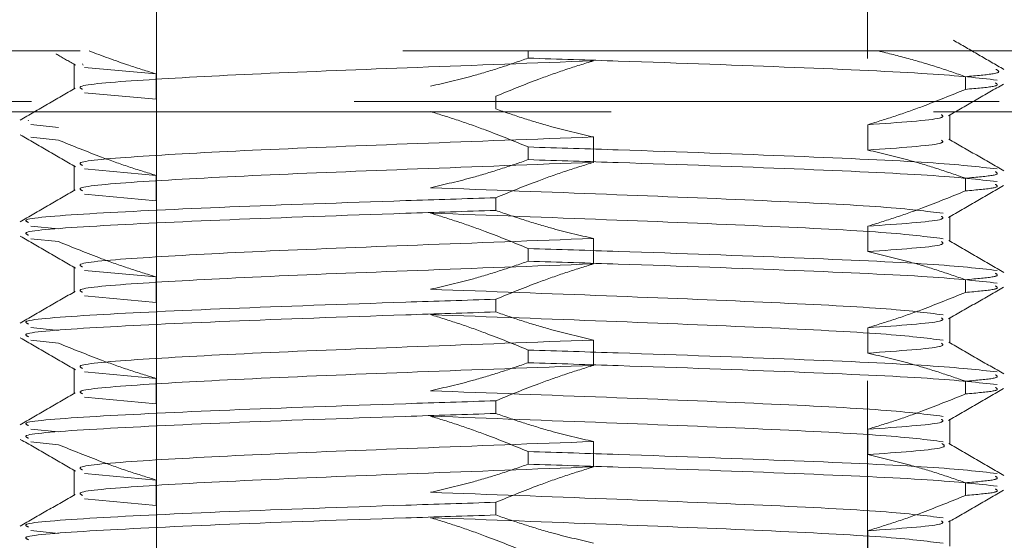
# Model space of a CAD drawing. Header units: millimetres. Extents: x 621 to 813, y 304 to 665.
# Tile 15 of 32: x 797.37 to 799.31, y 328.28 to 329.31. Entities that reach past the tile are written whole.
import ezdxf

# ---------------------------------------------------------------- set-up
doc = ezdxf.new("R2010")
doc.units = ezdxf.units.MM
doc.linetypes.add('HIDDEN', pattern=[1.905, 1.27, -0.635])

msp = doc.modelspace()

# ---------------------------------------------------------------- linework, layer by layer
at = {"color": 7, "linetype": 'HIDDEN', "lineweight": 18}
for p, q in [((797.6384, 331.2462), (797.6384, 327.3262)), ((799.0384, 327.3262), (799.0384, 330.1492)), ((796.2184, 329.2462), (800.4584, 329.2462)), ((798.3704, 329.2319), (798.3704, 329.2462)), ((797.4767, 329.2205), (797.4767, 329.1705)), ((797.4944, 329.2182), (797.493, 329.2206)), ((797.638, 329.2008), (797.4969, 329.2137)), ((797.638, 329.1508), (797.638, 329.2008)), ((799.2312, 329.1954), (799.2312, 329.1704)), ((796.1226, 329.1462), (800.5575, 329.1462)), ((797.638, 329.1508), (797.4969, 329.1637)), ((798.3064, 329.1319), (798.3064, 329.1569)), ((800.4384, 329.1262), (796.2384, 329.1262)), ((797.3868, 329.1081), (797.3857, 329.1099)), ((799.2002, 329.0705), (799.2002, 329.1205)), ((797.4456, 329.0954), (797.3912, 329.1012)), ((799.0388, 329.0508), (799.0388, 329.1008)), ((797.4456, 329.0704), (797.3912, 329.0762)), ((798.4988, 329.0766), (798.4988, 329.0266)), ((798.3704, 329.0319), (798.3704, 329.0569)), ((797.4767, 329.0205), (797.4767, 328.9705)), ((797.638, 329.0008), (797.4969, 329.0137)), ((797.638, 328.9508), (797.638, 329.0008)), ((799.2312, 328.9954), (799.2312, 328.9704)), ((797.638, 328.9508), (797.4969, 328.9637)), ((798.3064, 328.9319), (798.3064, 328.9569)), ((799.2002, 328.8705), (799.2002, 328.9205)), ((797.4456, 328.8954), (797.3912, 328.9012)), ((799.0388, 328.8508), (799.0388, 328.9008)), ((797.4456, 328.8704), (797.3912, 328.8762)), ((798.4988, 328.8766), (798.4988, 328.8266)), ((798.3704, 328.8319), (798.3704, 328.8569)), ((797.4767, 328.8205), (797.4767, 328.7705)), ((797.638, 328.8008), (797.4969, 328.8137)), ((797.638, 328.7508), (797.638, 328.8008)), ((799.2312, 328.7954), (799.2312, 328.7704)), ((797.638, 328.7508), (797.4969, 328.7637)), ((798.3064, 328.7319), (798.3064, 328.7569)), ((799.2002, 328.6705), (799.2002, 328.7205)), ((797.4456, 328.6954), (797.3912, 328.7012)), ((799.0388, 328.6508), (799.0388, 328.7008)), ((797.4456, 328.6704), (797.3912, 328.6762)), ((798.4988, 328.6766), (798.4988, 328.6266)), ((798.3704, 328.6319), (798.3704, 328.6569)), ((797.4767, 328.6205), (797.4767, 328.5705)), ((797.638, 328.6008), (797.4969, 328.6137)), ((797.638, 328.5508), (797.638, 328.6008)), ((799.2312, 328.5954), (799.2312, 328.5704)), ((797.638, 328.5508), (797.4969, 328.5637)), ((798.3064, 328.5319), (798.3064, 328.5569)), ((799.2002, 328.4705), (799.2002, 328.5205)), ((797.4456, 328.4954), (797.3912, 328.5012)), ((799.0388, 328.4508), (799.0388, 328.5008)), ((797.4456, 328.4704), (797.3912, 328.4762)), ((798.4988, 328.4766), (798.4988, 328.4266)), ((798.3704, 328.4319), (798.3704, 328.4569)), ((797.4767, 328.4205), (797.4767, 328.3705)), ((797.638, 328.4008), (797.4969, 328.4137)), ((797.638, 328.3508), (797.638, 328.4008)), ((799.2312, 328.3954), (799.2312, 328.3704)), ((797.638, 328.3508), (797.4969, 328.3637)), ((798.3064, 328.3319), (798.3064, 328.3569)), ((799.2002, 328.2705), (799.2002, 328.3205)), ((797.4456, 328.2954), (797.3912, 328.3012)), ((799.0388, 328.2508), (799.0388, 328.3008))]:
    msp.add_line(p, q, dxfattribs=at)
for points, knots in [([(799.307, 329.2097), (799.2904, 329.2193), (799.2572, 329.2385), (799.224, 329.2577), (799.2074, 329.2673)], [0, 0, 0, 0, 0.500038, 1, 1, 1, 1]), ([(797.638, 329.2008), (797.62, 329.2063), (797.5755, 329.22), (797.5318, 329.2364), (797.5058, 329.2462)], [0, 0, 0, 0, 0.406614, 1, 1, 1, 1]), ([(799.2312, 329.1954), (799.2133, 329.2016), (799.176, 329.2145), (799.1188, 329.2317), (799.0794, 329.2413), (799.0596, 329.2462)], [0, 0, 0, 0, 0.316463, 0.658022, 1, 1, 1, 1]), ([(797.4409, 329.2402), (797.4419, 329.2396), (797.4547, 329.2322), (797.4674, 329.2248), (797.4792, 329.218)], [0, 0, 0, 0, 0.0799044, 1, 1, 1, 1]), ([(797.493, 329.1706), (797.4893, 329.1724), (797.4774, 329.1785), (797.5979, 329.1887), (797.8303, 329.2012), (798.1523, 329.2138), (798.3822, 329.2223), (798.4988, 329.2266)], [0, 0, 0, 0, 0.0996242, 0.3230561, 0.5464881, 0.76992, 1, 1, 1, 1]), ([(798.3704, 329.2319), (798.3525, 329.2257), (798.3167, 329.2134), (798.2527, 329.194), (798.2062, 329.1831), (798.1781, 329.1766)], [0, 0, 0, 0, 0.282643, 0.565293, 1, 1, 1, 1]), ([(798.4988, 329.2266), (798.4807, 329.221), (798.4446, 329.2098), (798.3803, 329.187), (798.3345, 329.1684), (798.3064, 329.1569)], [0, 0, 0, 0, 0.278221, 0.556433, 1, 1, 1, 1]), ([(799.2935, 329.1887), (799.257, 329.1928), (799.184, 329.2012), (798.907, 329.2136), (798.6154, 329.2241), (798.4299, 329.23), (798.3704, 329.2319)], [0, 0, 0, 0, 0.288036, 0.576072, 0.864108, 1, 1, 1, 1]), ([(799.2312, 329.1954), (799.2527, 329.1973), (799.306, 329.202), (799.2966, 329.2069), (799.2911, 329.2098)], [0, 0, 0, 0, 0.404944, 1, 1, 1, 1]), ([(797.4784, 329.1725), (797.4603, 329.162), (797.4241, 329.1411), (797.388, 329.1202), (797.3699, 329.1097)], [0, 0, 0, 0, 0.499956, 1, 1, 1, 1]), ([(799.0388, 329.1008), (799.0569, 329.1064), (799.093, 329.1175), (799.1573, 329.1403), (799.203, 329.159), (799.2312, 329.1704)], [0, 0, 0, 0, 0.278221, 0.556433, 1, 1, 1, 1]), ([(799.1978, 329.1181), (799.2159, 329.1286), (799.2521, 329.1495), (799.2883, 329.1705), (799.3064, 329.1809)], [0, 0, 0, 0, 0.499915, 1, 1, 1, 1]), ([(799.2312, 329.1704), (799.2532, 329.1723), (799.3011, 329.1765), (799.2939, 329.1808), (799.29, 329.1831)], [0, 0, 0, 0, 0.459975, 1, 1, 1, 1]), ([(798.1781, 329.1266), (798.1961, 329.121), (798.2322, 329.1098), (798.2965, 329.087), (798.3423, 329.0684), (798.3704, 329.0569)], [0, 0, 0, 0, 0.278221, 0.556433, 1, 1, 1, 1]), ([(798.3064, 329.1319), (798.3243, 329.1257), (798.3601, 329.1134), (798.4241, 329.094), (798.4706, 329.0831), (798.4988, 329.0766)], [0, 0, 0, 0, 0.282643, 0.565293, 1, 1, 1, 1]), ([(799.0388, 329.1008), (799.1003, 329.1051), (799.1949, 329.1117), (799.1867, 329.1183), (799.1838, 329.1206)], [0, 0, 0, 0, 0.650722, 1, 1, 1, 1]), ([(797.3704, 329.0809), (797.3885, 329.0705), (797.4247, 329.0495), (797.4609, 329.0286), (797.479, 329.0181)], [0, 0, 0, 0, 0.500085, 1, 1, 1, 1]), ([(797.638, 329.0008), (797.62, 329.0064), (797.5838, 329.0175), (797.5196, 329.0403), (797.4738, 329.059), (797.4456, 329.0704)], [0, 0, 0, 0, 0.278221, 0.556433, 1, 1, 1, 1]), ([(797.493, 329.0206), (797.4893, 329.0224), (797.4773, 329.0285), (797.5979, 329.0387), (797.8303, 329.0512), (798.1523, 329.0638), (798.3822, 329.0723), (798.4988, 329.0766)], [0, 0, 0, 0, 0.099904, 0.323267, 0.546629, 0.769992, 1, 1, 1, 1]), ([(799.0388, 329.0508), (799.1003, 329.0551), (799.195, 329.0617), (799.1867, 329.0683), (799.1838, 329.0706)], [0, 0, 0, 0, 0.65015, 1, 1, 1, 1]), ([(799.3069, 329.0097), (799.2889, 329.0202), (799.2527, 329.0411), (799.2166, 329.062), (799.1985, 329.0725)], [0, 0, 0, 0, 0.500044, 1, 1, 1, 1]), ([(799.2935, 329.0137), (799.257, 329.0178), (799.184, 329.0262), (798.907, 329.0386), (798.6154, 329.0491), (798.4299, 329.055), (798.3704, 329.0569)], [0, 0, 0, 0, 0.2880361, 0.5760723, 0.8641084, 1, 1, 1, 1]), ([(799.2312, 328.9954), (799.2133, 329.0016), (799.1774, 329.014), (799.1134, 329.0333), (799.067, 329.0442), (799.0388, 329.0508)], [0, 0, 0, 0, 0.282643, 0.565293, 1, 1, 1, 1]), ([(798.3704, 329.0319), (798.3525, 329.0257), (798.3167, 329.0134), (798.2527, 328.994), (798.2062, 328.9831), (798.1781, 328.9766)], [0, 0, 0, 0, 0.282643, 0.565293, 1, 1, 1, 1]), ([(799.2935, 328.9887), (799.257, 328.9928), (799.184, 329.0012), (798.907, 329.0136), (798.6154, 329.0241), (798.4299, 329.03), (798.3704, 329.0319)], [0, 0, 0, 0, 0.288036, 0.576072, 0.864108, 1, 1, 1, 1]), ([(797.493, 328.9706), (797.4893, 328.9724), (797.4774, 328.9785), (797.5979, 328.9887), (797.8303, 329.0012), (798.1523, 329.0138), (798.3822, 329.0223), (798.4988, 329.0266)], [0, 0, 0, 0, 0.099624, 0.323056, 0.546488, 0.76992, 1, 1, 1, 1]), ([(798.4988, 329.0266), (798.4807, 329.021), (798.4446, 329.0098), (798.3803, 328.987), (798.3345, 328.9684), (798.3064, 328.9569)], [0, 0, 0, 0, 0.278221, 0.556433, 1, 1, 1, 1]), ([(799.2312, 328.9954), (799.2532, 328.9973), (799.3011, 329.0015), (799.2939, 329.0058), (799.29, 329.0081)], [0, 0, 0, 0, 0.459975, 1, 1, 1, 1]), ([(797.4784, 328.9725), (797.4603, 328.962), (797.4241, 328.9411), (797.388, 328.9202), (797.3699, 328.9097)], [0, 0, 0, 0, 0.499956, 1, 1, 1, 1]), ([(799.187, 328.9262), (799.1545, 328.9303), (799.0896, 328.9387), (798.8437, 328.9512), (798.5253, 328.9638), (798.2949, 328.9723), (798.1781, 328.9766)], [0, 0, 0, 0, 0.248154, 0.496308, 0.744462, 1, 1, 1, 1]), ([(799.1978, 328.9181), (799.2159, 328.9286), (799.2521, 328.9495), (799.2883, 328.9705), (799.3064, 328.9809)], [0, 0, 0, 0, 0.499915, 1, 1, 1, 1]), ([(799.2312, 328.9704), (799.2532, 328.9723), (799.3011, 328.9765), (799.2939, 328.9808), (799.29, 328.9831)], [0, 0, 0, 0, 0.459975, 1, 1, 1, 1]), ([(797.3868, 328.9081), (797.3827, 328.9099), (797.3692, 328.916), (797.5048, 328.9262), (797.7666, 328.9386), (798.0618, 328.9491), (798.247, 328.955), (798.3064, 328.9569)], [0, 0, 0, 0, 0.113864, 0.369103, 0.624342, 0.879582, 1, 1, 1, 1]), ([(799.0388, 328.9008), (799.0569, 328.9064), (799.093, 328.9175), (799.1573, 328.9403), (799.203, 328.959), (799.2312, 328.9704)], [0, 0, 0, 0, 0.278221, 0.556433, 1, 1, 1, 1]), ([(797.3868, 328.8831), (797.3827, 328.8849), (797.3692, 328.891), (797.5048, 328.9012), (797.7666, 328.9136), (798.0618, 328.9241), (798.247, 328.93), (798.3064, 328.9319)], [0, 0, 0, 0, 0.1138643, 0.3691034, 0.6243425, 0.8795816, 1, 1, 1, 1]), ([(799.187, 328.8762), (799.1545, 328.8803), (799.0896, 328.8887), (798.8437, 328.9012), (798.5253, 328.9138), (798.2949, 328.9223), (798.1781, 328.9266)], [0, 0, 0, 0, 0.248154, 0.496308, 0.744462, 1, 1, 1, 1]), ([(798.1781, 328.9266), (798.1961, 328.921), (798.2322, 328.9098), (798.2965, 328.887), (798.3423, 328.8684), (798.3704, 328.8569)], [0, 0, 0, 0, 0.278221, 0.556433, 1, 1, 1, 1]), ([(798.3064, 328.9319), (798.3243, 328.9257), (798.3601, 328.9134), (798.4241, 328.894), (798.4706, 328.8831), (798.4988, 328.8766)], [0, 0, 0, 0, 0.282643, 0.565293, 1, 1, 1, 1]), ([(799.0388, 328.9008), (799.1003, 328.9051), (799.1949, 328.9117), (799.1867, 328.9183), (799.1838, 328.9206)], [0, 0, 0, 0, 0.650722, 1, 1, 1, 1]), ([(797.3704, 328.8809), (797.3885, 328.8705), (797.4247, 328.8495), (797.4609, 328.8286), (797.479, 328.8181)], [0, 0, 0, 0, 0.500085, 1, 1, 1, 1]), ([(797.493, 328.8206), (797.4893, 328.8224), (797.4773, 328.8285), (797.5979, 328.8387), (797.8303, 328.8512), (798.1523, 328.8638), (798.3822, 328.8723), (798.4988, 328.8766)], [0, 0, 0, 0, 0.099904, 0.323267, 0.546629, 0.769992, 1, 1, 1, 1]), ([(797.638, 328.8008), (797.62, 328.8064), (797.5838, 328.8175), (797.5196, 328.8403), (797.4738, 328.859), (797.4456, 328.8704)], [0, 0, 0, 0, 0.278221, 0.556433, 1, 1, 1, 1]), ([(799.2935, 328.8137), (799.257, 328.8178), (799.184, 328.8262), (798.907, 328.8386), (798.6154, 328.8491), (798.4299, 328.855), (798.3704, 328.8569)], [0, 0, 0, 0, 0.288036, 0.576072, 0.864108, 1, 1, 1, 1]), ([(799.0388, 328.8508), (799.1003, 328.8551), (799.195, 328.8617), (799.1867, 328.8683), (799.1838, 328.8706)], [0, 0, 0, 0, 0.65015, 1, 1, 1, 1]), ([(799.3069, 328.8097), (799.2889, 328.8202), (799.2527, 328.8411), (799.2166, 328.862), (799.1985, 328.8725)], [0, 0, 0, 0, 0.500044, 1, 1, 1, 1]), ([(799.2312, 328.7954), (799.2133, 328.8016), (799.1774, 328.814), (799.1134, 328.8333), (799.067, 328.8442), (799.0388, 328.8508)], [0, 0, 0, 0, 0.282643, 0.565293, 1, 1, 1, 1]), ([(797.493, 328.7706), (797.4893, 328.7724), (797.4774, 328.7785), (797.5979, 328.7887), (797.8303, 328.8012), (798.1523, 328.8138), (798.3822, 328.8223), (798.4988, 328.8266)], [0, 0, 0, 0, 0.099624, 0.323056, 0.546488, 0.76992, 1, 1, 1, 1]), ([(798.3704, 328.8319), (798.3525, 328.8257), (798.3167, 328.8134), (798.2527, 328.794), (798.2062, 328.7831), (798.1781, 328.7766)], [0, 0, 0, 0, 0.282643, 0.565293, 1, 1, 1, 1]), ([(798.4988, 328.8266), (798.4807, 328.821), (798.4446, 328.8098), (798.3803, 328.787), (798.3345, 328.7684), (798.3064, 328.7569)], [0, 0, 0, 0, 0.278221, 0.556433, 1, 1, 1, 1]), ([(799.2935, 328.7887), (799.257, 328.7928), (799.184, 328.8012), (798.907, 328.8136), (798.6154, 328.8241), (798.4299, 328.83), (798.3704, 328.8319)], [0, 0, 0, 0, 0.288036, 0.576072, 0.864108, 1, 1, 1, 1]), ([(799.2312, 328.7954), (799.2532, 328.7973), (799.3011, 328.8015), (799.2939, 328.8058), (799.29, 328.8081)], [0, 0, 0, 0, 0.459975, 1, 1, 1, 1]), ([(799.1978, 328.7181), (799.2159, 328.7286), (799.2521, 328.7495), (799.2883, 328.7705), (799.3064, 328.7809)], [0, 0, 0, 0, 0.499915, 1, 1, 1, 1]), ([(799.2312, 328.7704), (799.2532, 328.7723), (799.3011, 328.7765), (799.2939, 328.7808), (799.29, 328.7831)], [0, 0, 0, 0, 0.459975, 1, 1, 1, 1]), ([(797.4784, 328.7725), (797.4603, 328.762), (797.4241, 328.7411), (797.388, 328.7202), (797.3699, 328.7097)], [0, 0, 0, 0, 0.499956, 1, 1, 1, 1]), ([(799.187, 328.7262), (799.1545, 328.7303), (799.0896, 328.7387), (798.8437, 328.7512), (798.5253, 328.7638), (798.2949, 328.7723), (798.1781, 328.7766)], [0, 0, 0, 0, 0.2481541, 0.4963082, 0.7444623, 1, 1, 1, 1]), ([(799.0388, 328.7008), (799.0569, 328.7064), (799.093, 328.7175), (799.1573, 328.7403), (799.203, 328.759), (799.2312, 328.7704)], [0, 0, 0, 0, 0.278221, 0.556433, 1, 1, 1, 1]), ([(797.3868, 328.7081), (797.3827, 328.7099), (797.3692, 328.716), (797.5048, 328.7262), (797.7666, 328.7386), (798.0618, 328.7491), (798.247, 328.755), (798.3064, 328.7569)], [0, 0, 0, 0, 0.1138643, 0.3691034, 0.6243425, 0.8795816, 1, 1, 1, 1]), ([(797.3868, 328.6831), (797.3827, 328.6849), (797.3692, 328.691), (797.5048, 328.7012), (797.7666, 328.7136), (798.0618, 328.7241), (798.247, 328.73), (798.3064, 328.7319)], [0, 0, 0, 0, 0.113864, 0.369103, 0.624342, 0.879582, 1, 1, 1, 1]), ([(799.187, 328.6762), (799.1545, 328.6803), (799.0896, 328.6887), (798.8437, 328.7012), (798.5253, 328.7138), (798.2949, 328.7223), (798.1781, 328.7266)], [0, 0, 0, 0, 0.2481541, 0.4963082, 0.7444623, 1, 1, 1, 1]), ([(798.1781, 328.7266), (798.1961, 328.721), (798.2322, 328.7098), (798.2965, 328.687), (798.3423, 328.6684), (798.3704, 328.6569)], [0, 0, 0, 0, 0.278221, 0.556433, 1, 1, 1, 1]), ([(798.3064, 328.7319), (798.3243, 328.7257), (798.3601, 328.7134), (798.4241, 328.694), (798.4706, 328.6831), (798.4988, 328.6766)], [0, 0, 0, 0, 0.282643, 0.565293, 1, 1, 1, 1]), ([(799.0388, 328.7008), (799.1003, 328.7051), (799.1949, 328.7117), (799.1867, 328.7183), (799.1838, 328.7206)], [0, 0, 0, 0, 0.650722, 1, 1, 1, 1]), ([(797.3704, 328.6809), (797.3885, 328.6705), (797.4247, 328.6495), (797.4609, 328.6286), (797.479, 328.6181)], [0, 0, 0, 0, 0.500085, 1, 1, 1, 1]), ([(797.638, 328.6008), (797.62, 328.6064), (797.5838, 328.6175), (797.5196, 328.6403), (797.4738, 328.659), (797.4456, 328.6704)], [0, 0, 0, 0, 0.2782208, 0.5564334, 1, 1, 1, 1]), ([(797.493, 328.6206), (797.4893, 328.6224), (797.4773, 328.6285), (797.5979, 328.6387), (797.8303, 328.6512), (798.1523, 328.6638), (798.3822, 328.6723), (798.4988, 328.6766)], [0, 0, 0, 0, 0.099904, 0.323267, 0.546629, 0.769992, 1, 1, 1, 1]), ([(799.0388, 328.6508), (799.1003, 328.6551), (799.195, 328.6617), (799.1867, 328.6683), (799.1838, 328.6706)], [0, 0, 0, 0, 0.65015, 1, 1, 1, 1]), ([(799.3069, 328.6097), (799.2889, 328.6202), (799.2527, 328.6411), (799.2166, 328.662), (799.1985, 328.6725)], [0, 0, 0, 0, 0.500044, 1, 1, 1, 1]), ([(799.2935, 328.6137), (799.257, 328.6178), (799.184, 328.6262), (798.907, 328.6386), (798.6154, 328.6491), (798.4299, 328.655), (798.3704, 328.6569)], [0, 0, 0, 0, 0.288036, 0.576072, 0.864108, 1, 1, 1, 1]), ([(799.2312, 328.5954), (799.2133, 328.6016), (799.1774, 328.614), (799.1134, 328.6333), (799.067, 328.6442), (799.0388, 328.6508)], [0, 0, 0, 0, 0.282643, 0.565293, 1, 1, 1, 1]), ([(797.493, 328.5706), (797.4893, 328.5724), (797.4774, 328.5785), (797.5979, 328.5887), (797.8303, 328.6012), (798.1523, 328.6138), (798.3822, 328.6223), (798.4988, 328.6266)], [0, 0, 0, 0, 0.099624, 0.323056, 0.546488, 0.76992, 1, 1, 1, 1]), ([(798.3704, 328.6319), (798.3525, 328.6257), (798.3167, 328.6134), (798.2527, 328.594), (798.2062, 328.5831), (798.1781, 328.5766)], [0, 0, 0, 0, 0.282643, 0.565293, 1, 1, 1, 1]), ([(798.4988, 328.6266), (798.4807, 328.621), (798.4446, 328.6098), (798.3803, 328.587), (798.3345, 328.5684), (798.3064, 328.5569)], [0, 0, 0, 0, 0.278221, 0.556433, 1, 1, 1, 1]), ([(799.2935, 328.5887), (799.257, 328.5928), (799.184, 328.6012), (798.907, 328.6136), (798.6154, 328.6241), (798.4299, 328.63), (798.3704, 328.6319)], [0, 0, 0, 0, 0.288036, 0.576072, 0.864108, 1, 1, 1, 1]), ([(799.2312, 328.5954), (799.2532, 328.5973), (799.3011, 328.6015), (799.2939, 328.6058), (799.29, 328.6081)], [0, 0, 0, 0, 0.459975, 1, 1, 1, 1]), ([(797.4784, 328.5725), (797.4603, 328.562), (797.4241, 328.5411), (797.388, 328.5202), (797.3699, 328.5097)], [0, 0, 0, 0, 0.499956, 1, 1, 1, 1]), ([(799.187, 328.5262), (799.1545, 328.5303), (799.0896, 328.5387), (798.8437, 328.5512), (798.5253, 328.5638), (798.2949, 328.5723), (798.1781, 328.5766)], [0, 0, 0, 0, 0.248154, 0.496308, 0.744462, 1, 1, 1, 1]), ([(799.0388, 328.5008), (799.0569, 328.5064), (799.093, 328.5175), (799.1573, 328.5403), (799.203, 328.559), (799.2312, 328.5704)], [0, 0, 0, 0, 0.278221, 0.556433, 1, 1, 1, 1]), ([(799.1978, 328.5181), (799.2159, 328.5286), (799.2521, 328.5495), (799.2883, 328.5705), (799.3064, 328.5809)], [0, 0, 0, 0, 0.499915, 1, 1, 1, 1]), ([(799.2312, 328.5704), (799.2532, 328.5723), (799.3011, 328.5765), (799.2939, 328.5808), (799.29, 328.5831)], [0, 0, 0, 0, 0.459975, 1, 1, 1, 1]), ([(797.3868, 328.5081), (797.3827, 328.5099), (797.3692, 328.516), (797.5048, 328.5262), (797.7666, 328.5386), (798.0618, 328.5491), (798.247, 328.555), (798.3064, 328.5569)], [0, 0, 0, 0, 0.113864, 0.369103, 0.624342, 0.879582, 1, 1, 1, 1]), ([(797.3868, 328.4831), (797.3827, 328.4849), (797.3692, 328.491), (797.5048, 328.5012), (797.7666, 328.5136), (798.0618, 328.5241), (798.247, 328.53), (798.3064, 328.5319)], [0, 0, 0, 0, 0.113864, 0.369103, 0.624342, 0.879582, 1, 1, 1, 1]), ([(799.187, 328.4762), (799.1545, 328.4803), (799.0896, 328.4887), (798.8437, 328.5012), (798.5253, 328.5138), (798.2949, 328.5223), (798.1781, 328.5266)], [0, 0, 0, 0, 0.248154, 0.496308, 0.744462, 1, 1, 1, 1]), ([(798.1781, 328.5266), (798.1961, 328.521), (798.2322, 328.5098), (798.2965, 328.487), (798.3423, 328.4684), (798.3704, 328.4569)], [0, 0, 0, 0, 0.278221, 0.556433, 1, 1, 1, 1]), ([(798.3064, 328.5319), (798.3243, 328.5257), (798.3601, 328.5134), (798.4241, 328.494), (798.4706, 328.4831), (798.4988, 328.4766)], [0, 0, 0, 0, 0.282643, 0.565293, 1, 1, 1, 1]), ([(799.0388, 328.5008), (799.1003, 328.5051), (799.1949, 328.5117), (799.1867, 328.5183), (799.1838, 328.5206)], [0, 0, 0, 0, 0.6507222, 1, 1, 1, 1]), ([(797.3704, 328.4809), (797.3885, 328.4705), (797.4247, 328.4495), (797.4609, 328.4286), (797.479, 328.4181)], [0, 0, 0, 0, 0.500085, 1, 1, 1, 1]), ([(797.638, 328.4008), (797.62, 328.4064), (797.5838, 328.4175), (797.5196, 328.4403), (797.4738, 328.459), (797.4456, 328.4704)], [0, 0, 0, 0, 0.278221, 0.556433, 1, 1, 1, 1]), ([(797.493, 328.4206), (797.4893, 328.4224), (797.4773, 328.4285), (797.5979, 328.4387), (797.8303, 328.4512), (798.1523, 328.4638), (798.3822, 328.4723), (798.4988, 328.4766)], [0, 0, 0, 0, 0.0999044, 0.3232668, 0.5466292, 0.7699916, 1, 1, 1, 1]), ([(799.0388, 328.4508), (799.099, 328.4551), (799.2009, 328.4624), (799.1896, 328.4696), (799.1849, 328.4726)], [0, 0, 0, 0, 0.590523, 1, 1, 1, 1]), ([(799.3069, 328.4097), (799.2889, 328.4202), (799.2527, 328.4411), (799.2166, 328.462), (799.1985, 328.4725)], [0, 0, 0, 0, 0.500044, 1, 1, 1, 1]), ([(799.2935, 328.4137), (799.257, 328.4178), (799.184, 328.4262), (798.907, 328.4386), (798.6154, 328.4491), (798.4299, 328.455), (798.3704, 328.4569)], [0, 0, 0, 0, 0.288036, 0.576072, 0.864108, 1, 1, 1, 1]), ([(799.2312, 328.3954), (799.2133, 328.4016), (799.1774, 328.414), (799.1134, 328.4333), (799.067, 328.4442), (799.0388, 328.4508)], [0, 0, 0, 0, 0.282643, 0.565293, 1, 1, 1, 1]), ([(798.3704, 328.4319), (798.3525, 328.4257), (798.3167, 328.4134), (798.2527, 328.394), (798.2062, 328.3831), (798.1781, 328.3766)], [0, 0, 0, 0, 0.282643, 0.565293, 1, 1, 1, 1]), ([(799.2935, 328.3887), (799.257, 328.3928), (799.184, 328.4012), (798.907, 328.4136), (798.6154, 328.4241), (798.4299, 328.43), (798.3704, 328.4319)], [0, 0, 0, 0, 0.288036, 0.576072, 0.864108, 1, 1, 1, 1]), ([(797.493, 328.3706), (797.4893, 328.3724), (797.4774, 328.3785), (797.5979, 328.3887), (797.8303, 328.4012), (798.1523, 328.4138), (798.3822, 328.4223), (798.4988, 328.4266)], [0, 0, 0, 0, 0.099624, 0.323056, 0.546488, 0.76992, 1, 1, 1, 1]), ([(798.4988, 328.4266), (798.4807, 328.421), (798.4446, 328.4098), (798.3803, 328.387), (798.3345, 328.3684), (798.3064, 328.3569)], [0, 0, 0, 0, 0.278221, 0.556433, 1, 1, 1, 1]), ([(799.2312, 328.3954), (799.2532, 328.3973), (799.3011, 328.4015), (799.2939, 328.4058), (799.29, 328.4081)], [0, 0, 0, 0, 0.459975, 1, 1, 1, 1]), ([(797.4784, 328.3725), (797.4603, 328.362), (797.4241, 328.3411), (797.388, 328.3202), (797.3699, 328.3097)], [0, 0, 0, 0, 0.4999564, 1, 1, 1, 1]), ([(799.187, 328.3262), (799.1545, 328.3303), (799.0896, 328.3387), (798.8437, 328.3512), (798.5253, 328.3638), (798.2949, 328.3723), (798.1781, 328.3766)], [0, 0, 0, 0, 0.248154, 0.496308, 0.744462, 1, 1, 1, 1]), ([(799.0388, 328.3008), (799.0569, 328.3064), (799.093, 328.3175), (799.1573, 328.3403), (799.203, 328.359), (799.2312, 328.3704)], [0, 0, 0, 0, 0.278221, 0.556433, 1, 1, 1, 1]), ([(799.1978, 328.3181), (799.2159, 328.3286), (799.2521, 328.3495), (799.2883, 328.3705), (799.3064, 328.3809)], [0, 0, 0, 0, 0.499915, 1, 1, 1, 1]), ([(799.2312, 328.3704), (799.2532, 328.3723), (799.3011, 328.3765), (799.2939, 328.3808), (799.29, 328.3831)], [0, 0, 0, 0, 0.459975, 1, 1, 1, 1]), ([(797.3868, 328.3081), (797.3827, 328.3099), (797.3692, 328.316), (797.5048, 328.3262), (797.7666, 328.3386), (798.0618, 328.3491), (798.247, 328.355), (798.3064, 328.3569)], [0, 0, 0, 0, 0.113864, 0.369103, 0.624342, 0.879582, 1, 1, 1, 1]), ([(797.3868, 328.2831), (797.3827, 328.2849), (797.3692, 328.291), (797.5048, 328.3012), (797.7666, 328.3136), (798.0618, 328.3241), (798.247, 328.33), (798.3064, 328.3319)], [0, 0, 0, 0, 0.113864, 0.369103, 0.624342, 0.879582, 1, 1, 1, 1]), ([(798.3064, 328.3319), (798.3243, 328.3257), (798.3601, 328.3134), (798.4241, 328.294), (798.4706, 328.2831), (798.4988, 328.2766)], [0, 0, 0, 0, 0.282643, 0.565293, 1, 1, 1, 1]), ([(799.187, 328.2762), (799.1545, 328.2803), (799.0896, 328.2887), (798.8437, 328.3012), (798.5253, 328.3138), (798.2949, 328.3223), (798.1781, 328.3266)], [0, 0, 0, 0, 0.248154, 0.496308, 0.744462, 1, 1, 1, 1]), ([(798.1781, 328.3266), (798.1961, 328.321), (798.2322, 328.3098), (798.2965, 328.287), (798.3423, 328.2684), (798.3704, 328.2569)], [0, 0, 0, 0, 0.278221, 0.556433, 1, 1, 1, 1]), ([(799.0388, 328.3008), (799.1003, 328.3051), (799.1949, 328.3117), (799.1867, 328.3183), (799.1838, 328.3206)], [0, 0, 0, 0, 0.650722, 1, 1, 1, 1])]:
    msp.add_open_spline(points, degree=3, knots=knots, dxfattribs=at)

doc.saveas('drawing.dxf')
